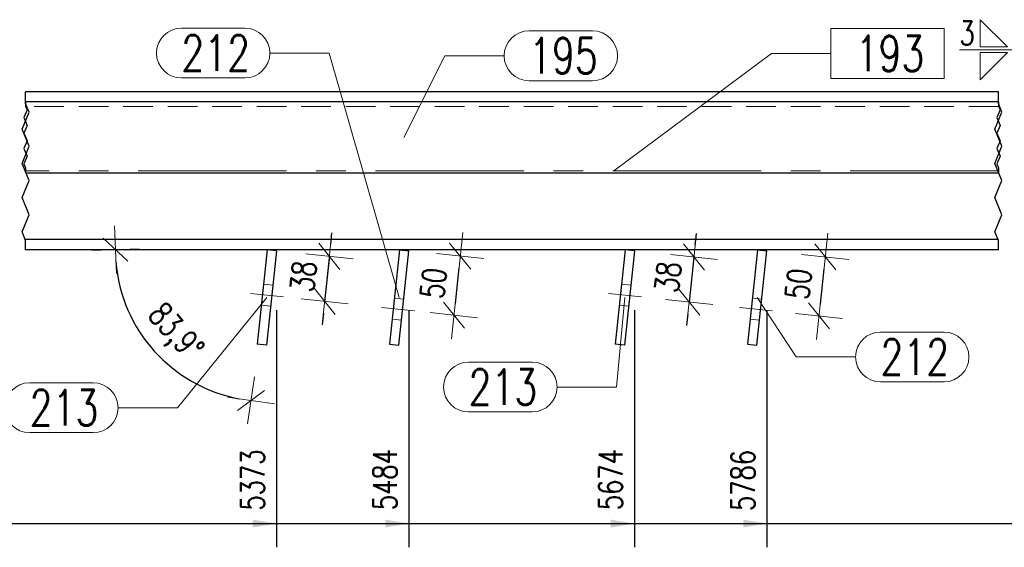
# Model space of a CAD drawing. Header units: millimetres. Extents: x -139 to 714, y 11567 to 12237.
# Tile 35 of 45: x 155 to 238, y 12043 to 12088. Entities that reach past the tile are written whole.
import ezdxf

# ---------------------------------------------------------------- set-up
doc = ezdxf.new("R2010")
doc.units = ezdxf.units.MM
doc.header["$LTSCALE"] = 10
doc.linetypes.add('HIDDEN', pattern=[0.375, 0.25, -0.125])
doc.linetypes.add('MITTE', pattern=[2, 1.25, -0.25, 0.25, -0.25])
doc.layers.get('Defpoints').update_dxf_attribs({"color": 1})
for name, color, linetype, lineweight in [('PS_DIM', 4, 'Continuous', 13), ('PS_Hidden', 2, 'HIDDEN', 9), ('PS_Mid', 5, 'MITTE', 15), ('PS_Pos', 1, 'Continuous', 15), ('PS_Shape', 161, 'Continuous', 30), ('PS_SOLID', 7, 'Continuous', 30), ('PS_Weld', 1, 'Continuous', 9)]:
    doc.layers.add(name, color=color, linetype=linetype, lineweight=lineweight)
doc.styles.add('simplex', font='simplex.shx', dxfattribs={"width": 0.75})
doc.dimstyles.new('1_10_GŁ_DS1-LS10', dxfattribs={"dimtxt": 2, "dimasz": 2, "dimexe": 2, "dimexo": 5, "dimgap": 1, "dimtad": 1, "dimjust": 4, "dimdec": 0, "dimlfac": 10, "dimtxsty": 'simplex', "dimblk1": 'NONE', "dimsah": 1, "dimcen": 2, "dimclrd": 256, "dimclre": 256, "dimclrt": 3, "dimadec": 1, "dimazin": 0, "dimtfac": 1, "dimtdec": 0, "dimtmove": 2, "dimatfit": 3, "dimfxl": 1, "dimarcsym": 0})
doc.dimstyles.new('1_10_PRZ', dxfattribs={"dimtxt": 2, "dimasz": 1, "dimexe": 2, "dimexo": 5, "dimgap": 1, "dimtad": 1, "dimdec": 0, "dimlfac": 10, "dimtxsty": 'simplex', "dimblk": 'dimznak', "dimcen": 2, "dimse1": 1, "dimse2": 1, "dimclrt": 3, "dimadec": 1, "dimazin": 0, "dimtfac": 1, "dimtdec": 0, "dimtix": 1, "dimtmove": 2, "dimatfit": 3, "dimldrblk": 'dim-grot', "dimfxl": 1, "dimarcsym": 0})

# ---------------------------------------------------------------- blocks, each defined once
blk = doc.blocks.new('*D33')
at = {"layer": 'Defpoints', "color": 0, "transparency": 16777216}
for p in [(-55.079, 12068.194), (176.587, 12068.109), (176.587, 12045.119)]:
    blk.add_point(p, dxfattribs=at)
at = {"layer": 'PS_DIM', "lineweight": -2, "transparency": 16777216}
for p, q in [((-55.079, 12063.194), (-55.079, 12043.119)), ((176.587, 12063.109), (176.587, 12043.119)), ((-55.079, 12045.119), (174.587, 12045.119))]:
    blk.add_line(p, q, dxfattribs=at)
at = {"layer": 'PS_DIM', "transparency": 16777216}
blk.add_solid([(174.587, 12045.453), (174.587, 12044.786), (176.587, 12045.119)], dxfattribs=at)
at = {"layer": 'PS_DIM', "color": 3, "transparency": 16777216, "insert": (174.567, 12048.782), "char_height": 2, "attachment_point": 5, "rotation": 90, "style": 'simplex'}
blk.add_mtext('5373', dxfattribs=at)
blk = doc.blocks.new('_None')
blk = doc.blocks.new('*D34')
at = {"layer": 'Defpoints', "color": 0, "transparency": 16777216}
for p in [(-55.079, 12068.194), (187.75, 12068.109), (187.75, 12045.119)]:
    blk.add_point(p, dxfattribs=at)
at = {"layer": 'PS_DIM', "lineweight": -2, "transparency": 16777216}
for p, q in [((-55.079, 12063.194), (-55.079, 12043.119)), ((187.75, 12063.109), (187.75, 12043.119)), ((-55.079, 12045.119), (185.75, 12045.119))]:
    blk.add_line(p, q, dxfattribs=at)
at = {"layer": 'PS_DIM', "transparency": 16777216}
blk.add_solid([(185.75, 12045.453), (185.75, 12044.786), (187.75, 12045.119)], dxfattribs=at)
at = {"layer": 'PS_DIM', "color": 3, "transparency": 16777216, "insert": (185.73, 12048.818), "char_height": 2, "attachment_point": 5, "rotation": 90, "style": 'simplex'}
blk.add_mtext('5484', dxfattribs=at)
blk = doc.blocks.new('*D35')
at = {"layer": 'Defpoints', "color": 0, "transparency": 16777216}
for p in [(-55.079, 12068.194), (206.757, 12068.109), (206.757, 12045.119)]:
    blk.add_point(p, dxfattribs=at)
at = {"layer": 'PS_DIM', "lineweight": -2, "transparency": 16777216}
for p, q in [((-55.079, 12063.194), (-55.079, 12043.119)), ((206.757, 12063.109), (206.757, 12043.119)), ((-55.079, 12045.119), (204.757, 12045.119))]:
    blk.add_line(p, q, dxfattribs=at)
at = {"layer": 'PS_DIM', "transparency": 16777216}
blk.add_solid([(204.757, 12045.453), (204.757, 12044.786), (206.757, 12045.119)], dxfattribs=at)
at = {"layer": 'PS_DIM', "color": 3, "transparency": 16777216, "insert": (204.737, 12048.818), "char_height": 2, "attachment_point": 5, "rotation": 90, "style": 'simplex'}
blk.add_mtext('5674', dxfattribs=at)
blk = doc.blocks.new('*D36')
at = {"layer": 'Defpoints', "color": 0, "transparency": 16777216}
for p in [(-55.079, 12068.194), (217.92, 12068.109), (217.92, 12045.119)]:
    blk.add_point(p, dxfattribs=at)
at = {"layer": 'PS_DIM', "lineweight": -2, "transparency": 16777216}
for p, q in [((-55.079, 12063.194), (-55.079, 12043.119)), ((217.92, 12063.109), (217.92, 12043.119)), ((-55.079, 12045.119), (215.92, 12045.119))]:
    blk.add_line(p, q, dxfattribs=at)
at = {"layer": 'PS_DIM', "transparency": 16777216}
blk.add_solid([(215.92, 12045.453), (215.92, 12044.786), (217.92, 12045.119)], dxfattribs=at)
at = {"layer": 'PS_DIM', "color": 3, "transparency": 16777216, "insert": (215.9, 12048.747), "char_height": 2, "attachment_point": 5, "rotation": 90, "style": 'simplex'}
blk.add_mtext('5786', dxfattribs=at)
blk = doc.blocks.new('*D37')
at = {"layer": 'Defpoints', "color": 0, "transparency": 16777216}
for p in [(258.92, 12081.494), (-55.079, 12068.194), (258.92, 12045.119)]:
    blk.add_point(p, dxfattribs=at)
at = {"layer": 'PS_DIM', "lineweight": -2, "transparency": 16777216}
for p, q in [((258.92, 12076.494), (258.92, 12043.119)), ((-55.079, 12063.194), (-55.079, 12043.119)), ((-55.079, 12045.119), (256.92, 12045.119))]:
    blk.add_line(p, q, dxfattribs=at)
at = {"layer": 'PS_DIM', "transparency": 16777216}
blk.add_solid([(256.92, 12045.453), (256.92, 12044.786), (258.92, 12045.119)], dxfattribs=at)
at = {"layer": 'PS_DIM', "color": 3, "transparency": 16777216, "insert": (256.9, 12048.782), "char_height": 2, "attachment_point": 5, "rotation": 90, "style": 'simplex'}
blk.add_mtext('6707', dxfattribs=at)
blk = doc.blocks.new('*D38')
at = {"layer": 'Defpoints', "color": 0, "transparency": 16777216}
for p in [(266.92, 12081.494), (-55.079, 12068.194), (266.92, 12045.119)]:
    blk.add_point(p, dxfattribs=at)
at = {"layer": 'PS_DIM', "lineweight": -2, "transparency": 16777216}
for p, q in [((266.92, 12076.494), (266.92, 12043.119)), ((-55.079, 12063.194), (-55.079, 12043.119)), ((-55.079, 12045.119), (264.92, 12045.119))]:
    blk.add_line(p, q, dxfattribs=at)
at = {"layer": 'PS_DIM', "transparency": 16777216}
blk.add_solid([(264.92, 12045.453), (264.92, 12044.786), (266.92, 12045.119)], dxfattribs=at)
at = {"layer": 'PS_DIM', "color": 3, "transparency": 16777216, "insert": (264.9, 12048.782), "char_height": 2, "attachment_point": 5, "rotation": 90, "style": 'simplex'}
blk.add_mtext('6787', dxfattribs=at)
blk = doc.blocks.new('*D39')
at = {"layer": 'Defpoints', "color": 0, "transparency": 16777216}
for p in [(-55.079, 12068.194), (317.48, 12068.194), (317.48, 12045.119)]:
    blk.add_point(p, dxfattribs=at)
at = {"layer": 'PS_DIM', "lineweight": -2, "transparency": 16777216}
for p, q in [((-55.079, 12063.194), (-55.079, 12043.119)), ((317.48, 12063.194), (317.48, 12043.119)), ((-55.079, 12045.119), (315.48, 12045.119))]:
    blk.add_line(p, q, dxfattribs=at)
at = {"layer": 'PS_DIM', "transparency": 16777216}
blk.add_solid([(315.48, 12045.453), (315.48, 12044.786), (317.48, 12045.119)], dxfattribs=at)
at = {"layer": 'PS_DIM', "color": 3, "transparency": 16777216, "insert": (315.46, 12048.818), "char_height": 2, "attachment_point": 5, "rotation": 90, "style": 'simplex'}
blk.add_mtext('8684', dxfattribs=at)
blk = doc.blocks.new('*D40')
at = {"layer": 'Defpoints', "color": 0, "transparency": 16777216}
for p in [(-55.079, 12068.194), (318.275, 12068.109), (318.275, 12045.119)]:
    blk.add_point(p, dxfattribs=at)
at = {"layer": 'PS_DIM', "lineweight": -2, "transparency": 16777216}
for p, q in [((-55.079, 12063.194), (-55.079, 12043.119)), ((318.275, 12063.109), (318.275, 12043.119)), ((-55.079, 12045.119), (316.275, 12045.119))]:
    blk.add_line(p, q, dxfattribs=at)
at = {"layer": 'PS_DIM', "transparency": 16777216}
blk.add_solid([(316.275, 12045.453), (316.275, 12044.786), (318.275, 12045.119)], dxfattribs=at)
at = {"layer": 'PS_DIM', "color": 3, "transparency": 16777216, "insert": (320.295, 12048.461), "char_height": 2, "attachment_point": 5, "rotation": 90, "style": 'simplex'}
blk.add_mtext('8691', dxfattribs=at)
blk = doc.blocks.new('*D41')
at = {"layer": 'Defpoints', "color": 0, "transparency": 16777216}
for p in [(-55.079, 12068.194), (329.438, 12068.109), (329.438, 12045.119)]:
    blk.add_point(p, dxfattribs=at)
at = {"layer": 'PS_DIM', "lineweight": -2, "transparency": 16777216}
for p, q in [((-55.079, 12063.194), (-55.079, 12043.119)), ((329.438, 12063.109), (329.438, 12043.119)), ((-55.079, 12045.119), (327.438, 12045.119))]:
    blk.add_line(p, q, dxfattribs=at)
at = {"layer": 'PS_DIM', "transparency": 16777216}
blk.add_solid([(327.438, 12045.453), (327.438, 12044.786), (329.438, 12045.119)], dxfattribs=at)
at = {"layer": 'PS_DIM', "color": 3, "transparency": 16777216, "insert": (327.418, 12048.782), "char_height": 2, "attachment_point": 5, "rotation": 90, "style": 'simplex'}
blk.add_mtext('8803', dxfattribs=at)
blk = doc.blocks.new('*D42')
at = {"layer": 'Defpoints', "color": 0, "transparency": 16777216}
for p in [(346.85, 12079.844), (-55.079, 12068.194), (346.85, 12045.119)]:
    blk.add_point(p, dxfattribs=at)
at = {"layer": 'PS_DIM', "lineweight": -2, "transparency": 16777216}
for p, q in [((346.85, 12074.844), (346.85, 12043.119)), ((-55.079, 12063.194), (-55.079, 12043.119)), ((-55.079, 12045.119), (344.85, 12045.119))]:
    blk.add_line(p, q, dxfattribs=at)
at = {"layer": 'PS_DIM', "transparency": 16777216}
blk.add_solid([(344.85, 12045.453), (344.85, 12044.786), (346.85, 12045.119)], dxfattribs=at)
at = {"layer": 'PS_DIM', "color": 3, "transparency": 16777216, "insert": (344.83, 12048.782), "char_height": 2, "attachment_point": 5, "rotation": 90, "style": 'simplex'}
blk.add_mtext('8977', dxfattribs=at)
blk = doc.blocks.new('*D43')
at = {"layer": 'Defpoints', "color": 0, "transparency": 16777216}
for p in [(349.85, 12081.494), (-55.079, 12068.194), (349.85, 12045.119)]:
    blk.add_point(p, dxfattribs=at)
at = {"layer": 'PS_DIM', "lineweight": -2, "transparency": 16777216}
for p, q in [((349.85, 12076.494), (349.85, 12043.119)), ((-55.079, 12063.194), (-55.079, 12043.119)), ((-55.079, 12045.119), (347.85, 12045.119))]:
    blk.add_line(p, q, dxfattribs=at)
at = {"layer": 'PS_DIM', "transparency": 16777216}
blk.add_solid([(347.85, 12045.453), (347.85, 12044.786), (349.85, 12045.119)], dxfattribs=at)
at = {"layer": 'PS_DIM', "color": 3, "transparency": 16777216, "insert": (348.457, 12048.782), "char_height": 2, "attachment_point": 5, "rotation": 90, "style": 'simplex'}
blk.add_mtext('9007', dxfattribs=at)
blk = doc.blocks.new('*D44')
at = {"layer": 'Defpoints', "color": 0, "transparency": 16777216}
for p in [(357.85, 12081.494), (-55.079, 12068.194), (357.85, 12045.119)]:
    blk.add_point(p, dxfattribs=at)
at = {"layer": 'PS_DIM', "lineweight": -2, "transparency": 16777216}
for p, q in [((357.85, 12076.494), (357.85, 12043.119)), ((-55.079, 12063.194), (-55.079, 12043.119)), ((-55.079, 12045.119), (355.85, 12045.119))]:
    blk.add_line(p, q, dxfattribs=at)
at = {"layer": 'PS_DIM', "transparency": 16777216}
blk.add_solid([(355.85, 12045.453), (355.85, 12044.786), (357.85, 12045.119)], dxfattribs=at)
at = {"layer": 'PS_DIM', "color": 3, "transparency": 16777216, "insert": (355.83, 12048.782), "char_height": 2, "attachment_point": 5, "rotation": 90, "style": 'simplex'}
blk.add_mtext('9087', dxfattribs=at)
blk = doc.blocks.new('*D45')
at = {"layer": 'Defpoints', "color": 0, "transparency": 16777216}
for p in [(358.824, 12069.044), (-55.079, 12068.194), (358.824, 12045.119)]:
    blk.add_point(p, dxfattribs=at)
at = {"layer": 'PS_DIM', "lineweight": -2, "transparency": 16777216}
for p, q in [((358.824, 12064.044), (358.824, 12043.119)), ((-55.079, 12063.194), (-55.079, 12043.119)), ((-55.079, 12045.119), (356.824, 12045.119))]:
    blk.add_line(p, q, dxfattribs=at)
at = {"layer": 'PS_DIM', "transparency": 16777216}
blk.add_solid([(356.824, 12045.453), (356.824, 12044.786), (358.824, 12045.119)], dxfattribs=at)
at = {"layer": 'PS_DIM', "color": 3, "transparency": 16777216, "insert": (360.844, 12048.782), "char_height": 2, "attachment_point": 5, "rotation": 90, "style": 'simplex'}
blk.add_mtext('9097', dxfattribs=at)
blk = doc.blocks.new('*D46')
at = {"layer": 'Defpoints', "color": 0, "transparency": 16777216}
for p in [(372.179, 12079.844), (-55.079, 12068.194), (372.179, 12045.119)]:
    blk.add_point(p, dxfattribs=at)
at = {"layer": 'PS_DIM', "lineweight": -2, "transparency": 16777216}
for p, q in [((372.179, 12074.844), (372.179, 12043.119)), ((-55.079, 12063.194), (-55.079, 12043.119)), ((-55.079, 12045.119), (370.179, 12045.119))]:
    blk.add_line(p, q, dxfattribs=at)
at = {"layer": 'PS_DIM', "transparency": 16777216}
blk.add_solid([(370.179, 12045.453), (370.179, 12044.786), (372.179, 12045.119)], dxfattribs=at)
at = {"layer": 'PS_DIM', "color": 3, "transparency": 16777216, "insert": (370.159, 12048.461), "char_height": 2, "attachment_point": 5, "rotation": 90, "style": 'simplex'}
blk.add_mtext('9231', dxfattribs=at)
blk = doc.blocks.new('*D47')
at = {"layer": 'Defpoints', "color": 0, "transparency": 16777216}
for p in [(413.179, 12081.494), (-55.079, 12068.194), (413.179, 12045.119)]:
    blk.add_point(p, dxfattribs=at)
at = {"layer": 'PS_DIM', "lineweight": -2, "transparency": 16777216}
for p, q in [((413.179, 12076.494), (413.179, 12043.119)), ((-55.079, 12063.194), (-55.079, 12043.119)), ((-55.079, 12045.119), (411.179, 12045.119))]:
    blk.add_line(p, q, dxfattribs=at)
at = {"layer": 'PS_DIM', "transparency": 16777216}
blk.add_solid([(411.179, 12045.453), (411.179, 12044.786), (413.179, 12045.119)], dxfattribs=at)
at = {"layer": 'PS_DIM', "color": 3, "transparency": 16777216, "insert": (411.159, 12049.211), "char_height": 2, "attachment_point": 5, "rotation": 90, "style": 'simplex'}
blk.add_mtext('11307', dxfattribs=at)
blk = doc.blocks.new('*D48')
at = {"layer": 'Defpoints', "color": 0, "transparency": 16777216}
for p in [(421.179, 12081.494), (-55.079, 12068.194), (421.179, 12045.119)]:
    blk.add_point(p, dxfattribs=at)
at = {"layer": 'PS_DIM', "lineweight": -2, "transparency": 16777216}
for p, q in [((421.179, 12076.494), (421.179, 12043.119)), ((-55.079, 12063.194), (-55.079, 12043.119)), ((-55.079, 12045.119), (419.179, 12045.119))]:
    blk.add_line(p, q, dxfattribs=at)
at = {"layer": 'PS_DIM', "transparency": 16777216}
blk.add_solid([(419.179, 12045.453), (419.179, 12044.786), (421.179, 12045.119)], dxfattribs=at)
at = {"layer": 'PS_DIM', "color": 3, "transparency": 16777216, "insert": (419.159, 12049.211), "char_height": 2, "attachment_point": 5, "rotation": 90, "style": 'simplex'}
blk.add_mtext('11387', dxfattribs=at)
blk = doc.blocks.new('*D49')
at = {"layer": 'Defpoints', "color": 0, "transparency": 16777216}
for p in [(461.179, 12074.644), (-55.079, 12068.194), (461.179, 12045.119)]:
    blk.add_point(p, dxfattribs=at)
at = {"layer": 'PS_DIM', "lineweight": -2, "transparency": 16777216}
for p, q in [((461.179, 12069.644), (461.179, 12043.119)), ((-55.079, 12063.194), (-55.079, 12043.119)), ((-55.079, 12045.119), (459.179, 12045.119))]:
    blk.add_line(p, q, dxfattribs=at)
at = {"layer": 'PS_DIM', "transparency": 16777216}
blk.add_solid([(459.179, 12045.453), (459.179, 12044.786), (461.179, 12045.119)], dxfattribs=at)
at = {"layer": 'PS_DIM', "color": 3, "transparency": 16777216, "insert": (459.159, 12048.889), "char_height": 2, "attachment_point": 5, "rotation": 90, "style": 'simplex'}
blk.add_mtext('11961', dxfattribs=at)
blk = doc.blocks.new('*D50')
at = {"layer": 'Defpoints', "color": 0, "transparency": 16777216}
for p in [(-55.079, 12068.194), (465.126, 12068.194), (465.126, 12045.119)]:
    blk.add_point(p, dxfattribs=at)
at = {"layer": 'PS_DIM', "lineweight": -2, "transparency": 16777216}
for p, q in [((-55.079, 12063.194), (-55.079, 12043.119)), ((465.126, 12063.194), (465.126, 12043.119)), ((-55.079, 12045.119), (463.126, 12045.119))]:
    blk.add_line(p, q, dxfattribs=at)
at = {"layer": 'PS_DIM', "transparency": 16777216}
blk.add_solid([(463.126, 12045.453), (463.126, 12044.786), (465.126, 12045.119)], dxfattribs=at)
at = {"layer": 'PS_DIM', "color": 3, "transparency": 16777216, "insert": (463.106, 12049.354), "char_height": 2, "attachment_point": 5, "rotation": 90, "style": 'simplex'}
blk.add_mtext('12000', dxfattribs=at)
blk = doc.blocks.new('*D51')
at = {"layer": 'Defpoints', "color": 0, "transparency": 16777216}
for p in [(-55.079, 12068.194), (466.626, 12063.094), (466.626, 12045.119)]:
    blk.add_point(p, dxfattribs=at)
at = {"layer": 'PS_DIM', "lineweight": -2, "transparency": 16777216}
for p, q in [((-55.079, 12063.194), (-55.079, 12043.119)), ((466.626, 12058.094), (466.626, 12043.119)), ((-55.079, 12045.119), (464.626, 12045.119))]:
    blk.add_line(p, q, dxfattribs=at)
at = {"layer": 'PS_DIM', "transparency": 16777216}
blk.add_solid([(464.626, 12045.453), (464.626, 12044.786), (466.626, 12045.119)], dxfattribs=at)
at = {"layer": 'PS_DIM', "color": 3, "transparency": 16777216, "insert": (468.646, 12049.211), "char_height": 2, "attachment_point": 5, "rotation": 90, "style": 'simplex'}
blk.add_mtext('12015', dxfattribs=at)
blk = doc.blocks.new('dimznak')
at = {"color": 0}
for points in [[(0, 2), (0, -2)], [(-2, 0), (2, 0)]]:
    blk.add_lwpolyline(points, dxfattribs=at)
at = {"color": 2}
blk.add_lwpolyline([(1, 1), (-1, -1)], dxfattribs=at)
blk = doc.blocks.new('*D55')
at = {"layer": 'Defpoints', "color": 0, "transparency": 16777216}
for p in [(175.791, 12068.194), (175.386, 12064.401), (180.639, 12063.84)]:
    blk.add_point(p, dxfattribs=at)
at = {"layer": 'PS_DIM', "color": 0, "lineweight": -2, "transparency": 16777216}
for p, q in [((181.15, 12068.628), (181.256, 12069.623)), ((181.043, 12067.634), (180.639, 12063.84)), ((180.532, 12062.846), (180.426, 12061.851))]:
    blk.add_line(p, q, dxfattribs=at)
for p, rotation in [((181.043, 12067.634), 263.9079972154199), ((180.639, 12063.84), 83.90799721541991)]:
    blk.add_blockref('dimznak', p, dxfattribs=dict(at, rotation=rotation))
at = {"layer": 'PS_DIM', "color": 3, "transparency": 16777216, "insert": (178.852, 12065.949), "char_height": 2, "attachment_point": 5, "rotation": 83.908, "style": 'simplex'}
blk.add_mtext('38', dxfattribs=at)
blk = doc.blocks.new('dim-grot')
blk.add_hatch(color=256).paths.add_polyline_path([(0, 0), (-2, 0.5), (-2, -0.5)])
blk.add_lwpolyline([(0, 0), (-2, 0.5), (-2, -0.5), (0, 0)])
blk = doc.blocks.new('*D56')
at = {"layer": 'Defpoints', "color": 0, "transparency": 16777216}
for p in [(186.954, 12068.194), (186.424, 12063.223), (191.534, 12062.677)]:
    blk.add_point(p, dxfattribs=at)
at = {"layer": 'PS_DIM', "color": 0, "lineweight": -2, "transparency": 16777216}
blk.add_line((191.959, 12066.655), (191.641, 12063.671), dxfattribs=at)
for p, rotation in [((192.065, 12067.649), 83.90799721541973), ((191.534, 12062.677), 263.9079972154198)]:
    blk.add_blockref('dimznak', p, dxfattribs=dict(at, rotation=rotation))
at = {"layer": 'PS_DIM', "color": 3, "transparency": 16777216, "insert": (189.811, 12065.375), "char_height": 2, "attachment_point": 5, "rotation": 83.908, "style": 'simplex'}
blk.add_mtext('50', dxfattribs=at)
blk = doc.blocks.new('*D213')
at = {"layer": 'Defpoints', "color": 0, "transparency": 16777216}
for p in [(206.757, 12068.109), (206.352, 12064.316), (211.363, 12063.781)]:
    blk.add_point(p, dxfattribs=at)
at = {"layer": 'PS_DIM', "color": 0, "lineweight": -2, "transparency": 16777216}
for p, q in [((211.874, 12068.569), (211.98, 12069.563)), ((211.768, 12067.575), (211.363, 12063.781)), ((211.257, 12062.787), (211.151, 12061.792))]:
    blk.add_line(p, q, dxfattribs=at)
for p, rotation in [((211.768, 12067.575), 263.9079972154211), ((211.363, 12063.781), 83.90799721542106)]:
    blk.add_blockref('dimznak', p, dxfattribs=dict(at, rotation=rotation))
at = {"layer": 'PS_DIM', "color": 3, "transparency": 16777216, "insert": (209.577, 12065.89), "char_height": 2, "attachment_point": 5, "rotation": 83.908, "style": 'simplex'}
blk.add_mtext('38', dxfattribs=at)
blk = doc.blocks.new('*D214')
at = {"layer": 'Defpoints', "color": 0, "transparency": 16777216}
for p in [(217.92, 12068.109), (217.39, 12063.138), (222.299, 12062.614)]:
    blk.add_point(p, dxfattribs=at)
at = {"layer": 'PS_DIM', "color": 0, "lineweight": -2, "transparency": 16777216}
blk.add_line((222.723, 12066.591), (222.405, 12063.608), dxfattribs=at)
for p, rotation in [((222.829, 12067.586), 83.90799721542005), ((222.299, 12062.614), 263.90799721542)]:
    blk.add_blockref('dimznak', p, dxfattribs=dict(at, rotation=rotation))
at = {"layer": 'PS_DIM', "color": 3, "transparency": 16777216, "insert": (220.575, 12065.312), "char_height": 2, "attachment_point": 5, "rotation": 83.908, "style": 'simplex'}
blk.add_mtext('50', dxfattribs=at)
blk = doc.blocks.new('*D215')
at = {"layer": 'Defpoints', "color": 0, "transparency": 16777216}
for p in [(155.442, 12068.194), (175.791, 12068.194), (237.42, 12068.194), (164.506, 12062.202), (174.942, 12060.24)]:
    blk.add_point(p, dxfattribs=at)
at = {"layer": 'PS_DIM', "color": 0, "lineweight": -2, "transparency": 16777216}
blk.add_arc((175.791, 12068.194), 12.778, 184.48525, 259.42274, dxfattribs=at)
for p, rotation in [((163.014, 12068.194), 92.24262622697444), ((174.435, 12055.489), 351.6653709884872)]:
    blk.add_blockref('dimznak', p, dxfattribs=dict(at, rotation=rotation))
at = {"layer": 'PS_DIM', "color": 3, "transparency": 16777216, "insert": (167.918, 12061.117), "char_height": 2, "attachment_point": 5, "rotation": 311.954, "style": 'simplex'}
blk.add_mtext('83,9°', dxfattribs=at)
blk = doc.blocks.new('*X258')
at = {"color": 1}
for p, q in [((155.442, 12080.506), (155.442, 12081.494)), ((237.42, 12080.506), (237.42, 12081.494)), ((155.58, 12079.966), (155.305, 12079.316)), ((155.442, 12080.644), (155.442, 12080.291)), ((155.747, 12079.786), (155.442, 12080.506)), ((155.442, 12080.291), (155.58, 12079.966)), ((237.558, 12079.966), (237.283, 12079.316)), ((237.42, 12080.644), (237.42, 12080.291)), ((237.725, 12079.786), (237.42, 12080.506)), ((237.42, 12080.291), (237.558, 12079.966)), ((155.138, 12078.344), (155.747, 12079.786)), ((155.305, 12079.316), (155.58, 12078.666)), ((237.116, 12078.344), (237.725, 12079.786)), ((237.283, 12079.316), (237.558, 12078.666)), ((155.747, 12076.903), (155.138, 12078.344)), ((155.58, 12078.666), (155.305, 12078.016)), ((237.725, 12076.903), (237.116, 12078.344)), ((237.558, 12078.666), (237.283, 12078.016)), ((155.305, 12078.016), (155.58, 12077.366)), ((237.283, 12078.016), (237.558, 12077.366)), ((155.138, 12075.462), (155.747, 12076.903)), ((155.58, 12077.366), (155.305, 12076.716)), ((155.305, 12076.716), (155.58, 12076.065)), ((237.116, 12075.462), (237.725, 12076.903)), ((237.558, 12077.366), (237.283, 12076.716)), ((237.283, 12076.716), (237.558, 12076.065)), ((155.58, 12076.065), (155.305, 12075.415)), ((237.558, 12076.065), (237.283, 12075.415)), ((155.747, 12074.021), (155.138, 12075.462)), ((155.305, 12075.415), (155.442, 12075.09)), ((155.442, 12075.09), (155.442, 12074.644)), ((237.725, 12074.021), (237.116, 12075.462)), ((237.283, 12075.415), (237.42, 12075.09)), ((237.42, 12075.09), (237.42, 12074.644)), ((155.138, 12072.58), (155.747, 12074.021)), ((237.116, 12072.58), (237.725, 12074.021)), ((155.747, 12071.138), (155.138, 12072.58)), ((237.725, 12071.138), (237.116, 12072.58)), ((155.138, 12069.697), (155.747, 12071.138)), ((237.116, 12069.697), (237.725, 12071.138)), ((155.442, 12068.977), (155.138, 12069.697)), ((237.42, 12068.977), (237.116, 12069.697)), ((155.442, 12068.194), (155.442, 12068.977)), ((237.42, 12068.194), (237.42, 12068.977))]:
    blk.add_line(p, q, dxfattribs=at)
at = {"layer": 'PS_Hidden', "color": 2, "linetype": 'HIDDEN'}
for p, q in [((237.42, 12080.244), (155.442, 12080.244)), ((175.482, 12065.295), (176.277, 12065.211)), ((205.652, 12065.295), (206.448, 12065.211)), ((175.291, 12063.506), (176.086, 12063.421)), ((186.519, 12064.118), (187.315, 12064.033)), ((205.461, 12063.506), (206.257, 12063.421)), ((216.69, 12064.118), (217.485, 12064.033)), ((186.328, 12062.328), (187.124, 12062.243)), ((216.499, 12062.328), (217.294, 12062.243))]:
    blk.add_line(p, q, dxfattribs=at)
at = {"layer": 'PS_Mid', "color": 5, "linetype": 'MITTE'}
for p, q in [((237.42, 12074.844), (155.442, 12074.844)), ((177.176, 12064.21), (174.392, 12064.507)), ((177.176, 12064.21), (174.392, 12064.507)), ((207.347, 12064.21), (204.562, 12064.507)), ((207.347, 12064.21), (204.562, 12064.507)), ((188.214, 12063.032), (185.429, 12063.329)), ((188.214, 12063.032), (185.429, 12063.329)), ((218.384, 12063.032), (215.6, 12063.329)), ((218.384, 12063.032), (215.6, 12063.329))]:
    blk.add_line(p, q, dxfattribs=at)
at = {"layer": 'PS_SOLID', "color": 7, "linetype": 'Continuous'}
for p, q in [((237.42, 12081.494), (155.442, 12081.494)), ((237.42, 12080.644), (155.442, 12080.644)), ((237.42, 12074.644), (155.442, 12074.644)), ((237.42, 12069.044), (155.442, 12069.044)), ((237.42, 12068.194), (155.442, 12068.194)), ((175.791, 12068.194), (174.942, 12060.24)), ((176.587, 12068.109), (175.738, 12060.155)), ((176.587, 12068.109), (175.791, 12068.194)), ((186.954, 12068.194), (186.105, 12060.24)), ((186.901, 12060.155), (187.75, 12068.109)), ((186.954, 12068.194), (187.75, 12068.109)), ((205.962, 12068.194), (205.113, 12060.24)), ((206.757, 12068.109), (205.908, 12060.155)), ((206.757, 12068.109), (205.962, 12068.194)), ((217.125, 12068.194), (216.276, 12060.24)), ((217.071, 12060.155), (217.92, 12068.109)), ((217.125, 12068.194), (217.92, 12068.109)), ((175.738, 12060.155), (174.942, 12060.24)), ((186.105, 12060.24), (186.901, 12060.155)), ((205.908, 12060.155), (205.113, 12060.24)), ((216.276, 12060.24), (217.071, 12060.155))]:
    blk.add_line(p, q, dxfattribs=at)
blk = doc.blocks.new('*X259')
at = {"color": 1}
for p, q in [((232.847, 12086.82), (223.289, 12086.82)), ((223.289, 12086.82), (223.289, 12082.62)), ((232.847, 12082.62), (232.847, 12086.82)), ((205.023, 12074.844), (218.289, 12084.72)), ((218.289, 12084.72), (223.289, 12084.72)), ((223.289, 12082.62), (232.847, 12082.62))]:
    blk.add_line(p, q, dxfattribs=at)
at = {"color": 2, "style": 'simplex', "width": 0.75}
blk.add_text('193', height=3, dxfattribs=at).set_placement((225.389, 12083.22))
blk = doc.blocks.new('*X260')
at = {"color": 1}
for p, q in [((197.87, 12086.632), (203.227, 12086.632)), ((187.319, 12077.644), (190.77, 12084.532)), ((190.77, 12084.532), (195.77, 12084.532)), ((197.87, 12082.432), (203.227, 12082.432))]:
    blk.add_line(p, q, dxfattribs=at)
for centre, start, end in [((197.87, 12084.532), 90, 270), ((203.227, 12084.532), 270, 90)]:
    blk.add_arc(centre, 2.1, start, end, dxfattribs=at)
at = {"color": 2, "style": 'simplex', "width": 0.75}
blk.add_text('195', height=3, dxfattribs=at).set_placement((197.87, 12083.032))
blk = doc.blocks.new('*X261')
at = {"color": 1}
for p, q in [((168.57, 12086.861), (173.927, 12086.861)), ((176.027, 12084.761), (181.027, 12084.761)), ((186.928, 12064.174), (181.027, 12084.761)), ((168.57, 12082.661), (173.927, 12082.661))]:
    blk.add_line(p, q, dxfattribs=at)
for centre, start, end in [((168.57, 12084.761), 90, 270), ((173.927, 12084.761), 270, 90)]:
    blk.add_arc(centre, 2.1, start, end, dxfattribs=at)
at = {"color": 2, "style": 'simplex', "width": 0.75}
blk.add_text('212', height=3, dxfattribs=at).set_placement((168.57, 12083.261))
blk = doc.blocks.new('*X262')
at = {"color": 1}
for p, q in [((205.935, 12064.174), (205.228, 12056.623)), ((192.771, 12058.723), (198.128, 12058.723)), ((200.228, 12056.623), (205.228, 12056.623)), ((192.771, 12054.523), (198.128, 12054.523))]:
    blk.add_line(p, q, dxfattribs=at)
for centre, start, end in [((192.771, 12056.623), 90, 270), ((198.128, 12056.623), 270, 90)]:
    blk.add_arc(centre, 2.1, start, end, dxfattribs=at)
at = {"color": 2, "style": 'simplex', "width": 0.75}
blk.add_text('213', height=3, dxfattribs=at).set_placement((192.771, 12055.123))
blk = doc.blocks.new('*X263')
at = {"color": 1}
for p, q in [((175.765, 12064.174), (168.24, 12054.878)), ((155.783, 12056.978), (161.14, 12056.978)), ((163.24, 12054.878), (168.24, 12054.878)), ((155.783, 12052.778), (161.14, 12052.778))]:
    blk.add_line(p, q, dxfattribs=at)
for centre, start, end in [((155.783, 12054.878), 90, 270), ((161.14, 12054.878), 270, 90)]:
    blk.add_arc(centre, 2.1, start, end, dxfattribs=at)
at = {"color": 2, "style": 'simplex', "width": 0.75}
blk.add_text('213', height=3, dxfattribs=at).set_placement((155.783, 12053.378))
blk = doc.blocks.new('*X264')
at = {"color": 1}
for p, q in [((217.098, 12064.174), (220.381, 12059.154)), ((227.481, 12061.254), (232.839, 12061.254)), ((220.381, 12059.154), (225.381, 12059.154)), ((227.481, 12057.054), (232.839, 12057.054))]:
    blk.add_line(p, q, dxfattribs=at)
for centre, start, end in [((227.481, 12059.154), 90, 270), ((232.839, 12059.154), 270, 90)]:
    blk.add_arc(centre, 2.1, start, end, dxfattribs=at)
at = {"color": 2, "style": 'simplex', "width": 0.75}
blk.add_text('212', height=3, dxfattribs=at).set_placement((227.481, 12057.654))
blk = doc.blocks.new('*X470')
at = {"color": 3}
for p, q in [((238.196, 12085.27), (235.896, 12087.57)), ((235.896, 12087.57), (235.896, 12085.27)), ((235.896, 12085.27), (238.196, 12085.27)), ((235.896, 12084.81), (238.196, 12084.81)), ((238.196, 12084.81), (235.896, 12082.51)), ((235.896, 12082.51), (235.896, 12084.81))]:
    blk.add_line(p, q, dxfattribs=at)
at = {"color": 9}
for p in [(234.141, 12085.04), (242.829, 12080.644)]:
    blk.add_line(p, (241.351, 12085.04), dxfattribs=at)
blk.add_circle((241.351, 12085.04), 0.69, dxfattribs=at)
at = {"color": 2, "style": 'simplex', "width": 0.75}
blk.add_text('3', height=2, dxfattribs=at).set_placement((234.141, 12085.44))

msp = doc.modelspace()

# ---------------------------------------------------------------- block references
at = {"layer": 'PS_Pos'}
for name in ['*X261', '*X260', '*X259', '*X263', '*X262', '*X264']:
    msp.add_blockref(name, (0, 0), dxfattribs=at)
at = {"layer": 'PS_Shape', "color": 6}
msp.add_blockref('*X258', (0, 0), dxfattribs=at)
at = {"layer": 'PS_Weld'}
msp.add_blockref('*X470', (0, 0), dxfattribs=at)

# ---------------------------------------------------------------- dimensions: what is measured, and where the dimension line sits
at = {"layer": 'PS_DIM'}
for base, p2, text, picture, middle in [((258.92, 12045.119), (258.92, 12081.494), '6707', '*D37', (256.9, 12048.782)), ((266.92, 12045.119), (266.92, 12081.494), '6787', '*D38', (264.9, 12048.782)), ((349.85, 12045.119), (349.85, 12081.494), '9007', '*D43', (348.457, 12048.782)), ((357.85, 12045.119), (357.85, 12081.494), '9087', '*D44', (355.83, 12048.782)), ((413.179, 12045.119), (413.179, 12081.494), '11307', '*D47', (411.159, 12049.211)), ((421.179, 12045.119), (421.179, 12081.494), '11387', '*D48', (419.159, 12049.211)), ((346.85, 12045.119), (346.85, 12079.844), '8977', '*D42', (344.83, 12048.782)), ((372.179, 12045.119), (372.179, 12079.844), '9231', '*D46', (370.159, 12048.461)), ((461.179, 12045.119), (461.179, 12074.644), '11961', '*D49', (459.159, 12048.889)), ((358.824, 12045.119), (358.824, 12069.044), '9097', '*D45', (360.844, 12048.782)), ((176.587, 12045.119), (176.587, 12068.109), '5373', '*D33', (174.567, 12048.782)), ((187.75, 12045.119), (187.75, 12068.109), '5484', '*D34', (185.73, 12048.818)), ((206.757, 12045.119), (206.757, 12068.109), '5674', '*D35', (204.737, 12048.818)), ((217.92, 12045.119), (217.92, 12068.109), '5786', '*D36', (215.9, 12048.747)), ((317.48, 12045.119), (317.48, 12068.194), '8684', '*D39', (315.46, 12048.818)), ((318.275, 12045.119), (318.275, 12068.109), '8691', '*D40', (320.295, 12048.461)), ((329.438, 12045.119), (329.438, 12068.109), '8803', '*D41', (327.418, 12048.782)), ((465.126, 12045.119), (465.126, 12068.194), '12000', '*D50', (463.106, 12049.354)), ((466.626, 12045.119), (466.626, 12063.094), '12015', '*D51', (468.646, 12049.211))]:
    dim = msp.add_linear_dim(base=base, p1=(-55.079, 12068.194), p2=p2, text=text, dimstyle='1_10_GŁ_DS1-LS10', dxfattribs=at)
    dim.commit()
    dim.dimension.update_dxf_attribs({"geometry": picture, "text_midpoint": middle, "dimtype": 128, "text_rotation": 90})
dim = msp.add_angular_dim_2l(base=(164.506, 12062.202), line1=((237.42, 12068.194), (155.442, 12068.194)), line2=((175.791, 12068.194), (174.942, 12060.24)), dimstyle='1_10_PRZ', dxfattribs=at)
dim.commit()
dim.dimension.update_dxf_attribs({"geometry": '*D215', "text_midpoint": (167.918, 12061.117)})
for p1, p2, distance, picture, middle in [((175.791, 12068.194), (175.386, 12064.401), 5.282, '*D55', (178.852, 12065.949)), ((186.954, 12068.194), (186.424, 12063.223), 5.14, '*D56', (189.811, 12065.375)), ((206.757, 12068.109), (206.352, 12064.316), 5.039, '*D213', (209.577, 12065.89)), ((217.92, 12068.109), (217.39, 12063.138), 4.937, '*D214', (220.575, 12065.312))]:
    dim = msp.add_aligned_dim(p1=p1, p2=p2, distance=distance, dimstyle='1_10_PRZ', dxfattribs=at)
    dim.commit()
    dim.dimension.update_dxf_attribs({"geometry": picture, "text_midpoint": middle})

doc.saveas('drawing.dxf')
